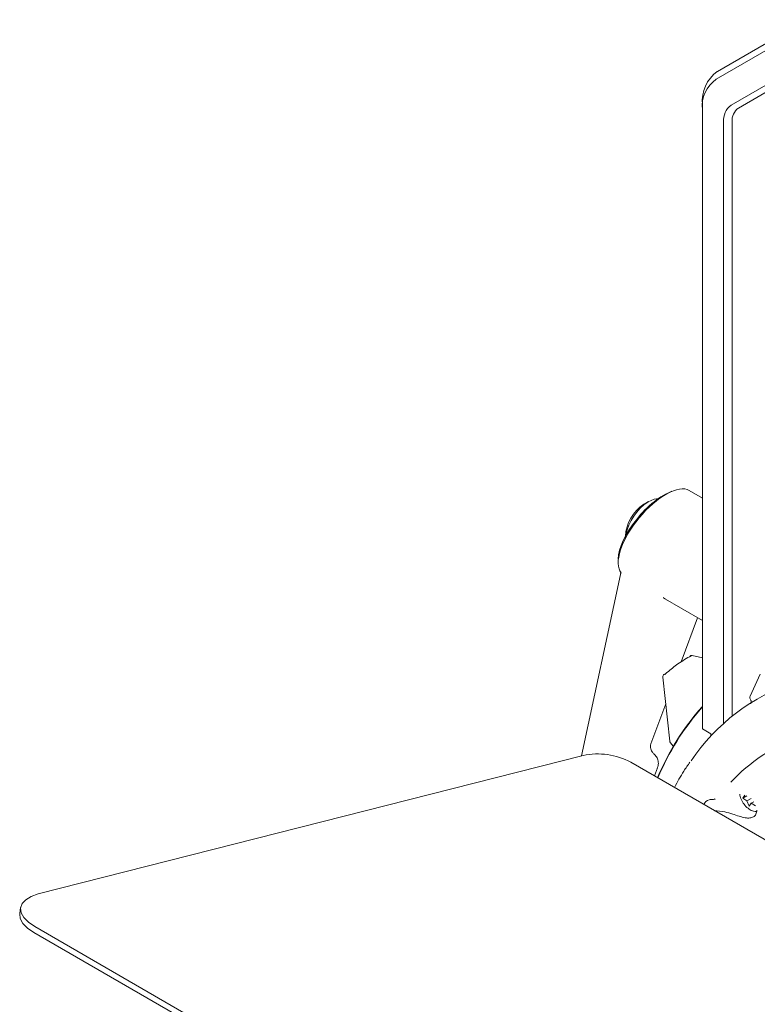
# Model space of a CAD drawing. Header units: millimetres. Extents: x 63 to 559, y 25 to 389.
# Tile 82 of 88: x 404 to 435, y 329 to 370. Entities that reach past the tile are written whole.
import ezdxf

# ---------------------------------------------------------------- set-up
doc = ezdxf.new("R2010")
doc.units = ezdxf.units.MM

msp = doc.modelspace()

# ---------------------------------------------------------------- linework, layer by layer
at = {"color": 7, "linetype": 'Continuous', "lineweight": 15}
for p, q in [((433.459, 367.804), (437.184, 369.955)), ((437.132, 369.637), (433.407, 367.486)), ((434.032, 366.403), (437.757, 368.554)), ((438.059, 368.44), (434.334, 366.289)), ((432.837, 366.227), (432.837, 366.431)), ((432.837, 366.227), (432.837, 340.52)), ((433.721, 340.749), (433.721, 365.717)), ((434.075, 365.717), (434.075, 341.053)), ((432.837, 350.103), (432.291, 350.418)), ((430.601, 349.956), (430.424, 349.853)), ((429.647, 348.506), (429.647, 348.433)), ((429.441, 346.935), (427.824, 339.404)), ((431.206, 345.964), (432.837, 345.022)), ((431.209, 345.969), (431.302, 345.918)), ((431.963, 343.306), (432.641, 345.135)), ((432.837, 343.466), (432.419, 343.567)), ((431.201, 342.675), (431.483, 340.015)), ((435.24, 342.788), (434.816, 341.881)), ((434.819, 341.768), (434.851, 341.71)), ((430.703, 339.908), (431.318, 341.567)), ((432.837, 340.52), (433.191, 340.316)), ((433.191, 340.316), (433.191, 340.224)), ((431.51, 339.949), (431.63, 339.8)), ((405.268, 333.67), (427.889, 339.421)), ((429.866, 339.136), (438.271, 334.284)), ((430.85, 338.568), (430.976, 338.907)), ((434.602, 337.766), (434.512, 337.642)), ((434.688, 337.744), (434.512, 337.642)), ((434.512, 337.642), (434.688, 337.538)), ((434.865, 337.64), (434.688, 337.538)), ((434.688, 337.538), (434.775, 337.31)), ((434.775, 337.31), (434.865, 337.433)), ((434.978, 337.498), (434.865, 337.433)), ((434.865, 337.433), (435.042, 337.329)), ((404.539, 333.108), (404.502, 332.866)), ((432.008, 316.798), (405.128, 332.316)), ((431.971, 316.556), (405.09, 332.074))]:
    msp.add_line(p, q, dxfattribs=at)
at = {"color": 7, "linetype": 'Continuous', "lineweight": 15, "flags": 128}
for points in [[(431.014, 350.086), (430.83, 350.056), (430.583, 349.945)], [(405.128, 332.316), (404.863, 332.497), (404.671, 332.692), (404.56, 332.892), (404.536, 333.088), (404.6, 333.271), (404.748, 333.434), (404.974, 333.569), (405.268, 333.67)], [(405.09, 332.074), (404.825, 332.255), (404.633, 332.45), (404.523, 332.65), (404.499, 332.846), (404.502, 332.866)]]:
    msp.add_lwpolyline(points, dxfattribs=at)
at = {"color": 7, "linetype": 'Continuous', "lineweight": 15}
for centre, radius, start, end in [((434.339, 366.579), 1.509, 125.6981, 185.6204), ((434.214, 366.362), 1.383, 125.698, 185.6205), ((434.472, 365.79), 0.755, 125.6982, 185.6202), ((434.701, 365.778), 0.629, 125.6984, 185.6202), ((431.307, 348.447), 1.661, 122.6973, 177.9459), ((431.738, 348.191), 2.1, 123.3669, 169.5599), ((432.39, 343.445), 0.125, 76.4357, 117.9454), ((432.355, 343.509), 0.0525, 72.8221, 116.776), ((431.325, 342.689), 0.125, 131.8996, 186.0541), ((431.262, 342.75), 0.0376, 62.837, 123.2714), ((439.341, 334.492), 8.411, 108.4553, 146.0096), ((434.929, 341.829), 0.125, 154.9689, 180), ((434.929, 341.829), 0.125, 180, 208.8449), ((440.443, 334.595), 10.237, 138.1014, 157.6117), ((440.589, 334.51), 10.387, 138.2853, 157.4976), ((431.607, 340.028), 0.125, 186.0541, 218.7874), ((439.467, 333.19), 7.478, 110.6415, 136.7285), ((428.489, 336.577), 2.906, 61.7195, 101.9069), ((433.178, 337.298), 0.288, 100.6422, 162.8001)]:
    msp.add_arc(centre, radius, start, end, dxfattribs=at)
for centre, major_axis, ratio, start_param, end_param in [((430.936, 348.66), (1.41, 1.72), 0.428764, 0.070561, 3.056792), ((430.85, 348.734), (1.345, 1.613), 0.419532, 0.602081, 2.65357)]:
    msp.add_ellipse(centre, major_axis=major_axis, ratio=ratio, start_param=start_param, end_param=end_param, dxfattribs=at)
for points, knots in [([(429.448, 346.989), (429.448, 346.985), (429.447, 346.97), (429.444, 346.95), (429.441, 346.935)], [0, 0, 0, 0, 0.2491214, 1, 1, 1, 1]), ([(429.443, 347.02), (429.442, 347.02), (429.442, 347.021), (429.445, 347.003), (429.448, 346.986)], [0, 0, 0, 0, 0.143834, 1, 1, 1, 1]), ([(432.37, 343.559), (432.186, 343.452), (431.849, 343.256), (431.487, 342.968), (431.309, 342.81), (431.279, 342.784)], [0, 0, 0, 0, 0.499873, 0.915594, 1, 1, 1, 1]), ([(434.849, 341.71), (434.854, 341.702), (434.865, 341.683), (434.868, 341.649), (434.863, 341.617), (434.853, 341.592), (434.842, 341.576), (434.836, 341.569), (434.834, 341.567), (434.833, 341.567)], [0, 0, 0, 0, 0.154377, 0.391141, 0.584861, 0.746575, 0.872184, 0.960818, 1, 1, 1, 1]), ([(430.829, 339.49), (430.801, 339.516), (430.729, 339.581), (430.677, 339.74), (430.689, 339.869), (430.702, 339.9), (430.705, 339.907)], [0, 0, 0, 0, 0.234105, 0.597895, 0.907389, 1, 1, 1, 1]), ([(430.963, 338.888), (430.978, 338.924), (431.015, 339.016), (431.01, 339.188), (430.947, 339.363), (430.863, 339.446), (430.824, 339.483)], [0, 0, 0, 0, 0.183853, 0.46478, 0.755768, 1, 1, 1, 1]), ([(432.321, 339.139), (432.235, 339.019), (432.001, 338.691), (431.803, 338.323), (431.678, 338.09)], [0, 0, 0, 0, 0.367531, 1, 1, 1, 1]), ([(433.125, 337.581), (433.146, 337.584), (433.187, 337.589), (433.26, 337.593), (433.324, 337.601), (433.357, 337.61), (433.37, 337.613)], [0, 0, 0, 0, 0.34491, 0.649795, 0.861995, 1, 1, 1, 1]), ([(434.388, 337.81), (434.39, 337.796), (434.398, 337.709), (434.47, 337.546), (434.601, 337.341), (434.771, 337.187), (434.937, 337.095), (435.045, 337.089), (435.088, 337.087)], [0, 0, 0, 0, 0.03979, 0.247937, 0.458342, 0.674476, 0.87282, 1, 1, 1, 1]), ([(435.102, 337.146), (435.093, 337.088), (435.074, 336.97), (434.967, 336.861), (434.816, 336.814), (434.614, 336.829), (434.365, 336.897), (434.071, 336.993), (433.713, 337.105), (433.477, 337.119), (433.335, 337.128)], [0, 0, 0, 0, 0.1006617, 0.2050298, 0.3052694, 0.4056431, 0.5191274, 0.6338852, 0.7787638, 1, 1, 1, 1])]:
    msp.add_open_spline(points, degree=3, knots=knots, dxfattribs=at)

doc.saveas('drawing.dxf')
